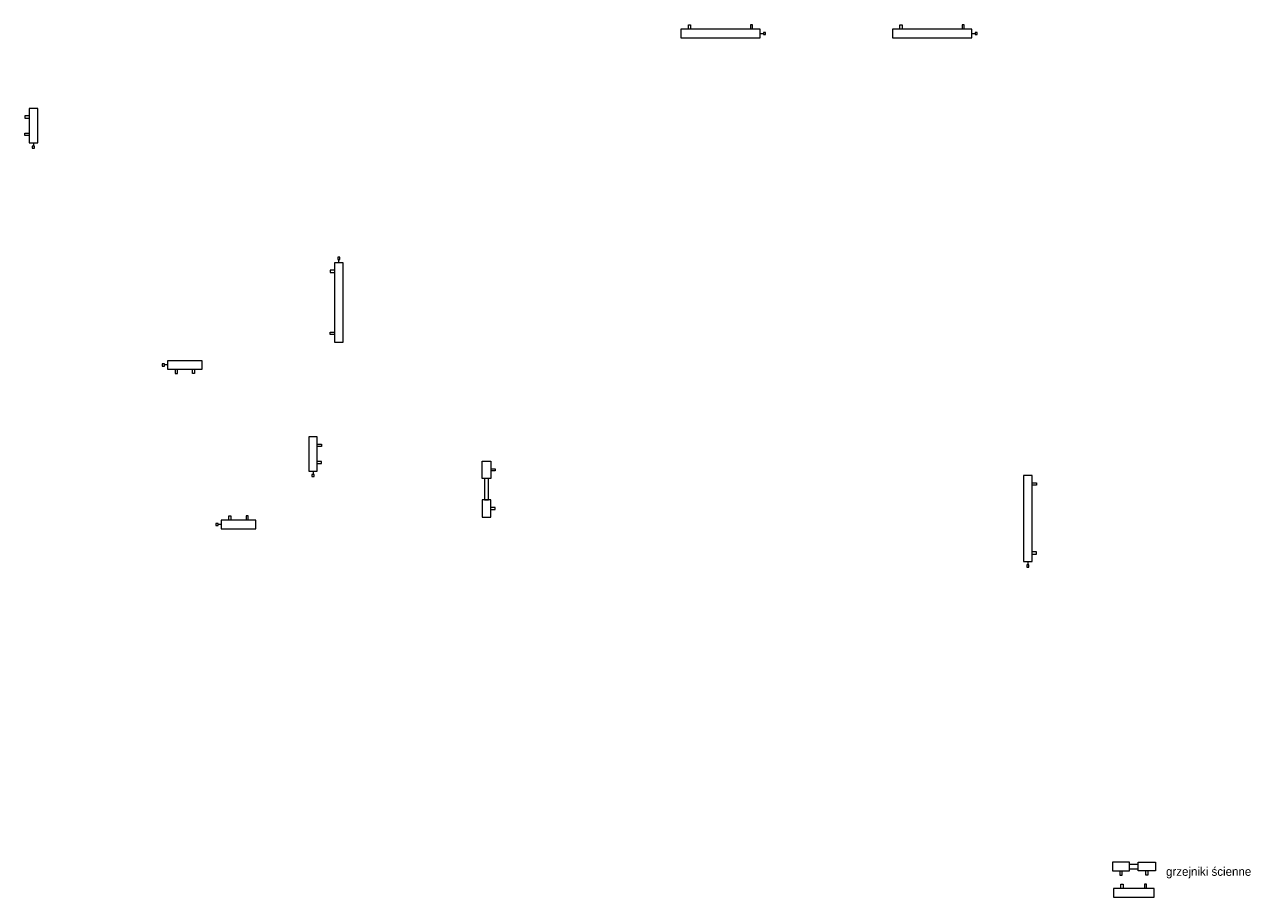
# Model space of a CAD drawing. Header units: centimetres. Extents: x 14 to 1450, y 520 to 1531.
import ezdxf

# ---------------------------------------------------------------- set-up
doc = ezdxf.new("R2010")
doc.units = ezdxf.units.CM
doc.layers.add('grzejniki', color=1, linetype='Continuous', lineweight=13)
doc.styles.add('PL_D50', font='txt', dxfattribs={"height": 10})

msp = doc.modelspace()

# ---------------------------------------------------------------- linework, layer by layer
at = {"layer": 'grzejniki'}
for p, q in [((867.1, 1526.5), (775.1, 1526.5)), ((775.1, 1526.5), (775.1, 1516.5)), ((783.8, 1526.5), (783.8, 1531.5)), ((783.8, 1531.5), (786.3, 1531.5)), ((786.3, 1531.5), (786.3, 1526.5)), ((858.3, 1531.5), (855.8, 1531.5)), ((855.8, 1531.5), (855.8, 1526.5)), ((858.3, 1526.5), (858.3, 1531.5)), ((867.1, 1516.5), (867.1, 1526.5)), ((873.3, 1522.7), (870.8, 1522.7)), ((870.8, 1522.7), (870.8, 1520.2)), ((873.3, 1520.2), (873.3, 1522.7)), ((1112.5, 1526.5), (1020.5, 1526.5)), ((1020.5, 1526.5), (1020.5, 1516.5)), ((1029.2, 1526.5), (1029.2, 1531.5)), ((1029.2, 1531.5), (1031.7, 1531.5)), ((1031.7, 1531.5), (1031.7, 1526.5)), ((1103.7, 1531.5), (1101.2, 1531.5)), ((1101.2, 1531.5), (1101.2, 1526.5)), ((1103.7, 1526.5), (1103.7, 1531.5)), ((1112.5, 1516.5), (1112.5, 1526.5)), ((1118.7, 1522.7), (1116.2, 1522.7)), ((1116.2, 1522.7), (1116.2, 1520.2)), ((1118.7, 1520.2), (1118.7, 1522.7)), ((775.1, 1516.5), (867.1, 1516.5)), ((867.1, 1521.5), (870.8, 1521.5)), ((870.8, 1520.2), (873.3, 1520.2)), ((1020.5, 1516.5), (1112.5, 1516.5)), ((1112.5, 1521.5), (1116.2, 1521.5)), ((1116.2, 1520.2), (1118.7, 1520.2)), ((19.3, 1425.8), (14.3, 1425.8)), ((14.3, 1425.8), (14.3, 1423.3)), ((14.3, 1423.3), (19.3, 1423.3)), ((19.3, 1434.6), (19.3, 1394.6)), ((29.3, 1434.6), (19.3, 1434.6)), ((29.3, 1394.6), (29.3, 1434.6)), ((14.3, 1403.3), (14.3, 1405.8)), ((14.3, 1405.8), (19.3, 1405.8)), ((19.3, 1403.3), (14.3, 1403.3)), ((19.3, 1394.6), (29.3, 1394.6)), ((24.3, 1394.6), (24.3, 1390.8)), ((23, 1390.8), (23, 1388.3)), ((25.5, 1390.8), (23, 1390.8)), ((23, 1388.3), (25.5, 1388.3)), ((25.5, 1388.3), (25.5, 1390.8)), ((373.5, 1255.7), (373.5, 1163.7)), ((383.5, 1255.7), (373.5, 1255.7)), ((379.7, 1262), (377.2, 1262)), ((377.2, 1262), (377.2, 1259.5)), ((377.2, 1259.5), (379.7, 1259.5)), ((378.5, 1255.7), (378.5, 1259.5)), ((379.7, 1259.5), (379.7, 1262)), ((383.5, 1163.7), (383.5, 1255.7)), ((373.5, 1247), (368.5, 1247)), ((368.5, 1247), (368.5, 1244.5)), ((368.5, 1244.5), (373.5, 1244.5)), ((368.5, 1172.5), (368.5, 1175)), ((368.5, 1175), (373.5, 1175)), ((373.5, 1172.5), (368.5, 1172.5)), ((373.5, 1163.7), (383.5, 1163.7)), ((176.2, 1138.4), (173.7, 1138.4)), ((173.7, 1138.4), (173.7, 1135.9)), ((173.7, 1135.9), (176.2, 1135.9)), ((176.2, 1135.9), (176.2, 1138.4)), ((179.9, 1137.1), (176.2, 1137.1)), ((219.9, 1142.1), (179.9, 1142.1)), ((179.9, 1142.1), (179.9, 1132.1)), ((219.9, 1132.1), (219.9, 1142.1)), ((179.9, 1132.1), (219.9, 1132.1)), ((188.7, 1132.1), (188.7, 1127.1)), ((188.7, 1127.1), (191.2, 1127.1)), ((191.2, 1127.1), (191.2, 1132.1)), ((208.7, 1127.1), (208.7, 1132.1)), ((211.2, 1127.1), (208.7, 1127.1)), ((211.2, 1132.1), (211.2, 1127.1)), ((353.5, 1054), (343.5, 1054)), ((343.5, 1054), (343.5, 1014)), ((353.5, 1014), (353.5, 1054)), ((353.5, 1045.3), (358.5, 1045.3)), ((358.5, 1042.8), (353.5, 1042.8)), ((358.5, 1045.3), (358.5, 1042.8)), ((358.5, 1025.3), (353.5, 1025.3)), ((353.5, 1022.8), (358.5, 1022.8)), ((358.5, 1022.8), (358.5, 1025.3)), ((544.7, 1005.7), (544.7, 1025.7)), ((544.7, 1025.7), (554.7, 1025.7)), ((554.7, 1025.7), (554.7, 1005.7)), ((343.5, 1014), (353.5, 1014)), ((347.3, 1010.3), (347.3, 1007.8)), ((349.8, 1010.3), (347.3, 1010.3)), ((347.3, 1007.8), (349.8, 1007.8)), ((348.5, 1014), (348.5, 1010.3)), ((349.8, 1007.8), (349.8, 1010.3)), ((554.7, 1005.7), (544.7, 1005.7)), ((552.2, 1005.7), (547.2, 1005.7)), ((547.2, 1005.7), (547.2, 980.7)), ((552.2, 980.7), (552.2, 1005.7)), ((554.7, 1016.9), (559.7, 1016.9)), ((559.7, 1014.4), (554.7, 1014.4)), ((559.7, 1016.9), (559.7, 1014.4)), ((1182.5, 1009.1), (1172.5, 1009.1)), ((1172.5, 1009.1), (1172.5, 909.1)), ((1182.5, 909.1), (1182.5, 1009.1)), ((1182.5, 1000.4), (1187.5, 1000.4)), ((1187.5, 997.9), (1182.5, 997.9)), ((1187.5, 1000.4), (1187.5, 997.9)), ((554.7, 980.7), (544.7, 980.7)), ((544.7, 980.7), (544.7, 960.7)), ((547.2, 980.7), (552.2, 980.7)), ((554.7, 960.7), (554.7, 980.7)), ((559.7, 971.9), (554.7, 971.9)), ((554.7, 969.4), (559.7, 969.4)), ((559.7, 969.4), (559.7, 971.9)), ((238.4, 953.4), (235.9, 953.4)), ((235.9, 953.4), (235.9, 950.9)), ((235.9, 950.9), (238.4, 950.9)), ((238.4, 950.9), (238.4, 953.4)), ((242.1, 952.1), (238.4, 952.1)), ((282.1, 957.1), (242.1, 957.1)), ((242.1, 957.1), (242.1, 947.1)), ((250.9, 957.1), (250.9, 962.1)), ((250.9, 962.1), (253.4, 962.1)), ((253.4, 962.1), (253.4, 957.1)), ((273.4, 962.1), (270.9, 962.1)), ((270.9, 962.1), (270.9, 957.1)), ((273.4, 957.1), (273.4, 962.1)), ((282.1, 947.1), (282.1, 957.1)), ((544.7, 960.7), (554.7, 960.7)), ((242.1, 947.1), (282.1, 947.1)), ((1187.5, 920.4), (1182.5, 920.4)), ((1187.5, 917.9), (1187.5, 920.4)), ((1172.5, 909.1), (1182.5, 909.1)), ((1176.2, 905.4), (1176.2, 902.9)), ((1178.7, 905.4), (1176.2, 905.4)), ((1177.5, 909.1), (1177.5, 905.4)), ((1178.7, 902.9), (1178.7, 905.4)), ((1182.5, 917.9), (1187.5, 917.9)), ((1176.2, 902.9), (1178.7, 902.9)), ((1295.5, 560.6), (1275.5, 560.6)), ((1275.5, 560.6), (1275.5, 550.6)), ((1295.5, 550.6), (1295.5, 560.6)), ((1305.5, 550.6), (1305.5, 560.6)), ((1305.5, 560.6), (1325.5, 560.6)), ((1325.5, 560.6), (1325.5, 550.6)), ((1275.5, 550.6), (1295.5, 550.6)), ((1284.3, 550.6), (1284.3, 545.6)), ((1286.8, 545.6), (1286.8, 550.6)), ((1305.5, 558.1), (1295.5, 558.1)), ((1295.5, 553.1), (1305.5, 553.1)), ((1325.5, 550.6), (1305.5, 550.6)), ((1314.3, 545.6), (1314.3, 550.6)), ((1316.8, 550.6), (1316.8, 545.6)), ((1284.3, 545.6), (1286.8, 545.6)), ((1285.4, 535.1), (1287.9, 535.1)), ((1285.4, 530.1), (1285.4, 535.1)), ((1287.9, 535.1), (1287.9, 530.1)), ((1315.1, 535.1), (1312.6, 535.1)), ((1312.6, 535.1), (1312.6, 530.1)), ((1316.8, 545.6), (1314.3, 545.6)), ((1315.1, 530.1), (1315.1, 535.1)), ((1323.8, 530.1), (1276.7, 530.1)), ((1276.7, 530.1), (1276.7, 520.1)), ((1276.7, 520.1), (1323.8, 520.1)), ((1323.8, 520.1), (1323.8, 530.1))]:
    msp.add_line(p, q, dxfattribs=at)

# ---------------------------------------------------------------- texts
at = {"layer": 'grzejniki', "insert": (1337.7, 554.9), "char_height": 10, "width": 167.639, "attachment_point": 1, "style": 'PL_D50'}
msp.add_mtext('grzejniki ścienne', dxfattribs=at)

doc.saveas('drawing.dxf')
